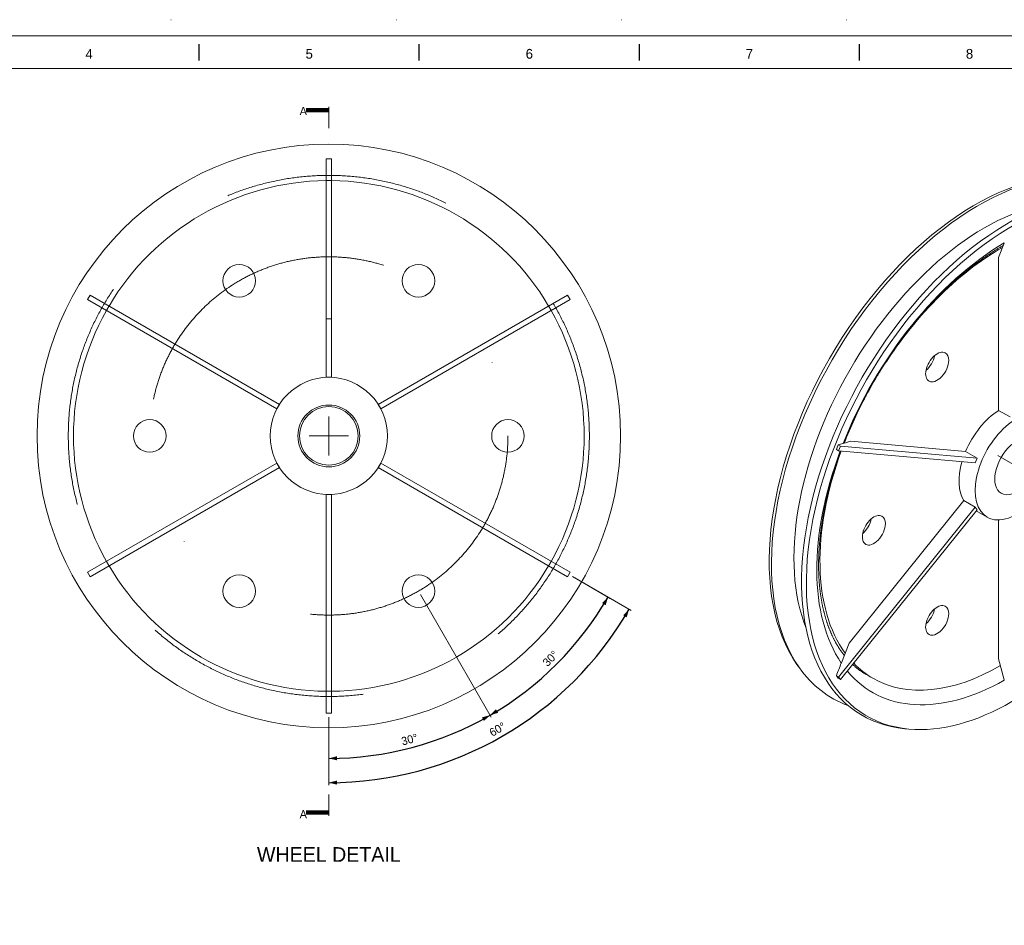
# Model space of a CAD drawing. Header units: millimetres. Extents: x -28131 to -19721, y -715793 to -709853.
# Tile 5 of 8: x -25829 to -22805, y -712634 to -709853. Entities that reach past the tile are written whole.
import ezdxf
from ezdxf.enums import TextEntityAlignment as Align

# ---------------------------------------------------------------- set-up
doc = ezdxf.new("R2010")
doc.units = ezdxf.units.MM
doc.header["$MEASUREMENT"] = 0
for name, pattern in [('DGN Style 1', [691.569998, 1.150699, -690.4193]), ('DGN Style 2', [1150.698833, 690.4193, -460.279533]), ('DGN Style 4', [1842.268831, 920.559066, -460.279533, 1.150699, -460.279533]), ('DGN Style 5', [805.489183, 345.20965, -460.279533])]:
    doc.linetypes.add(name, pattern=pattern)
doc.styles.add('Style-ENGINEERING', font='ENGINEERING.shx')
doc.styles.add('Style-ENGINEERING_0', font='ENGINEERING.shx')
doc.dimstyles.new('MetricMM', dxfattribs={"dimtxt": 3, "dimasz": 3, "dimexe": 1.5, "dimexo": 1.5, "dimgap": 1.5, "dimtad": 1, "dimdec": 0, "dimzin": 7, "dimtxsty": 'Style-ENGINEERING_0', "dimcen": 0.09, "dimclrd": 1, "dimclre": 1, "dimclrt": 7, "dimadec": 0, "dimazin": 3, "dimtfac": 1, "dimtdec": 0, "dimtofl": 0, "dimtmove": 0, "dimatfit": 3, "dimfxl": 1, "dimtzin": 7, "dimlwd": -1, "dimlwe": 0, "dimarcsym": 0})

# ---------------------------------------------------------------- blocks, each defined once
blk = doc.blocks.new('*U63')
for p, q in [((-135.21, 284.53), (-135.21, 289.53)), ((-67.63, 284.53), (-67.63, 289.53)), ((-0.05, 284.53), (-0.05, 289.53)), ((67.54, 284.53), (67.54, 289.53))]:
    blk.add_line(p, q)
at = {"color": 7, "linetype": 'Continuous', "lineweight": 0, "flags": 128}
blk.add_lwpolyline([(-415.55, 292.03), (415.45, 292.03), (415.45, -291.97), (-415.55, -291.97), (-415.55, 292.03)], close=True, dxfattribs=at)
at = {"color": 7, "linetype": 'Continuous', "lineweight": 13, "flags": 128}
blk.add_lwpolyline([(-405.55, 282.03), (405.45, 282.03), (405.45, -281.97), (-405.55, -281.97), (-405.55, 282.03)], close=True, dxfattribs=at)
at = {"char_height": 3, "attachment_point": 5, "line_spacing_factor": 1.2, "style": 'Style-ENGINEERING'}
for s, insert in [('4', (-169.01, 286.53)), ('5', (-101.42, 286.53)), ('6', (-33.84, 286.53)), ('7', (33.74, 286.53)), ('8', (101.33, 286.53))]:
    blk.add_mtext(s, dxfattribs=dict(at, insert=insert))
blk = doc.blocks.new('*D76')
at = {"color": 1, "linetype": 'Continuous', "lineweight": 0, "transparency": 16777216}
for p, q in [((-672.3, 1204.8), (-454.8, 828)), ((-953.6, 828.1), (-953.6, 694.4))]:
    blk.add_line(p, q, dxfattribs=at)
at = {"color": 1, "linetype": 'Continuous', "transparency": 16777216}
blk.add_arc((-953.6, 1691.9), 990, 270, 300, dxfattribs=at)
at = {"color": 1, "linetype": 'Continuous', "lineweight": 0, "transparency": 16777216, "extrusion": (0, 0, -1)}
blk.add_solid([(483.4, 827.8), (458.5, 834.5), (477.3, 816.8)], dxfattribs=at)
at = {"color": 1, "linetype": 'Continuous', "lineweight": 0, "transparency": 16777216}
blk.add_solid([(-928.5, 696), (-953.6, 701.9), (-928.6, 708.4)], dxfattribs=at)
at = {"color": 7, "linetype": 'Continuous', "lineweight": 0, "transparency": 16777216, "style": 'Style-ENGINEERING'}
blk.add_text('30°', height=25, rotation=15, dxfattribs=at).set_placement((-730.3, 753.4), align=Align.MIDDLE_LEFT)
blk = doc.blocks.new('*D77')
at = {"color": 1, "linetype": 'Continuous', "lineweight": 0, "transparency": 16777216}
for p, q in [((-205.5, 1260), (-89.7, 1193.2)), ((-672.3, 1204.8), (-454.8, 828))]:
    blk.add_line(p, q, dxfattribs=at)
at = {"color": 1, "linetype": 'Continuous', "transparency": 16777216}
blk.add_arc((-953.6, 1691.9), 990, 300, 330, dxfattribs=at)
at = {"color": 1, "linetype": 'Continuous', "lineweight": 0, "transparency": 16777216}
for points in [[(-114.3, 1178.6), (-96.2, 1196.9), (-103.6, 1172.2)], [(-433.8, 841.9), (-458.5, 834.5), (-440.2, 852.7)]]:
    blk.add_solid(points, dxfattribs=at)
at = {"color": 7, "linetype": 'Continuous', "lineweight": 0, "transparency": 16777216, "style": 'Style-ENGINEERING'}
blk.add_text('30°', height=25, rotation=45, dxfattribs=at).set_placement((-290.9, 990.8), align=Align.MIDDLE_LEFT)
blk = doc.blocks.new('*D78')
at = {"color": 1, "linetype": 'Continuous', "lineweight": 0, "transparency": 16777216}
for p, q in [((-205.5, 1260), (-25.1, 1155.9)), ((-953.6, 828.1), (-953.6, 619.8))]:
    blk.add_line(p, q, dxfattribs=at)
at = {"color": 1, "linetype": 'Continuous', "transparency": 16777216}
blk.add_arc((-953.6, 1691.9), 1064.6, 270, 330, dxfattribs=at)
at = {"color": 1, "linetype": 'Continuous', "lineweight": 0, "transparency": 16777216}
for points in [[(-49.7, 1141.3), (-31.6, 1159.6), (-39, 1134.9)], [(-928.5, 621.4), (-953.6, 627.3), (-928.6, 633.9)]]:
    blk.add_solid(points, dxfattribs=at)
at = {"color": 7, "linetype": 'Continuous', "lineweight": 0, "transparency": 16777216, "style": 'Style-ENGINEERING'}
blk.add_text('60°', height=25, rotation=30, dxfattribs=at).set_placement((-457.8, 778.6), align=Align.MIDDLE_LEFT)
blk = doc.blocks.new('*U62')
at = {"color": 7, "linetype": 'Continuous', "lineweight": 0}
for p, q in [((-953.55, 2702.45), (-953.55, 2637.45)), ((1103.25, 2239.93), (1120.27, 2284.09)), ((1103.25, 1770.57), (1103.25, 2239.93)), ((1103.25, 1770.57), (1138.61, 1750.16)), ((610.49, 1665.12), (617.55, 1661.04)), ((649.49, 1675.44), (626.02, 1669.24)), ((1001.51, 1644), (649.49, 1675.44)), ((611.89, 1646.46), (604.83, 1650.54)), ((607.33, 1657.02), (607.96, 1658.65)), ((617.55, 1661.04), (611.89, 1646.46)), ((611.89, 1646.46), (1031.21, 1609.01)), ((1036.87, 1623.59), (617.55, 1661.04)), ((1001.51, 1644), (1036.87, 1623.59)), ((1031.21, 1609.01), (1036.87, 1623.59)), ((643.84, 1055.85), (995.85, 1493.77)), ((1031.21, 1473.36), (995.85, 1493.77)), ((611.89, 951.72), (1031.21, 1473.36)), ((1036.87, 1465.31), (617.55, 943.67)), ((1031.21, 1473.36), (1036.87, 1465.31)), ((1103.25, 1433.99), (1103.25, 1007.28)), ((601.41, 1080.35), (601.41, 1080.35)), ((607.07, 1072.3), (607.07, 1072.3)), ((620.36, 995.65), (643.84, 1055.85)), ((1103.25, 1007.28), (1120.27, 943.46)), ((483.9, 990.47), (491.19, 980.16)), ((611.89, 951.72), (604.83, 955.79)), ((607.33, 952.22), (607.96, 951.33)), ((610.49, 947.75), (617.55, 943.67)), ((617.55, 943.67), (611.89, 951.72)), ((815.28, 793.05), (827.85, 791.89)), ((-953.55, 526.01), (-953.55, 591.01))]:
    blk.add_line(p, q, dxfattribs=at)
at = {"color": 1, "linetype": 'DGN Style 4', "lineweight": 0}
for p, q in [((-953.55, 1751.93), (-953.55, 1631.93)), ((-893.55, 1691.93), (-1013.55, 1691.93)), ((1100.21, 1631.89), (1640.16, 1320.15))]:
    blk.add_line(p, q, dxfattribs=at)
at = {"color": 5, "linetype": 'Continuous', "lineweight": 0}
blk.add_line((1034.29, 1462.1), (1068.41, 1442.41), dxfattribs=at)
at = {"color": 30, "linetype": 'Continuous', "lineweight": 0}
blk.add_line((695.75, 960.12), (716.91, 947.9), dxfattribs=at)
at = {"color": 7, "linetype": 'DGN Style 1', "lineweight": 0, "flags": 128}
blk.add_lwpolyline([(-4204.98, 2970.01), (4205.02, 2970.01), (4205.02, -2969.99), (-4204.98, -2969.99), (-4204.98, 2970.01)], close=True, dxfattribs=at)
at = {"color": 7, "linetype": 'Continuous', "lineweight": 0, "flags": 128}
for points in [[(-961.55, 2051.93), (-945.55, 2051.93), (-945.55, 2543.2), (-961.55, 2543.2), (-961.55, 2051.93)], [(-945.55, 1871.93), (-961.55, 1871.93), (-961.55, 2543.2), (-945.55, 2543.2), (-945.55, 1871.93)], [(-1105.44, 1788.85), (-1113.44, 1775), (-1694.78, 2110.63), (-1686.78, 2124.49), (-1105.44, 1788.85)], [(-793.67, 1775), (-801.67, 1788.85), (-220.33, 2124.49), (-212.33, 2110.63), (-793.67, 1775)], [(-1113.44, 1608.85), (-1105.44, 1595), (-1686.78, 1259.36), (-1694.78, 1273.22), (-1113.44, 1608.85)], [(-801.67, 1595), (-793.67, 1608.85), (-212.33, 1273.22), (-220.33, 1259.36), (-801.67, 1595)], [(-961.55, 1511.93), (-945.55, 1511.93), (-945.55, 840.65), (-961.55, 840.65), (-961.55, 1511.93)]]:
    blk.add_lwpolyline(points, close=True, dxfattribs=at)
at = {"color": 7, "linetype": 'Continuous', "lineweight": 0}
for centre, radius in [((-953.55, 1691.93), 896), ((-1228.55, 2168.24), 50), ((-678.55, 2168.24), 50), ((-1503.55, 1691.93), 50), ((-403.55, 1691.93), 50), ((-1228.55, 1215.61), 50), ((-678.55, 1215.61), 50)]:
    blk.add_circle(centre, radius, dxfattribs=at)
at = {"color": 7, "linetype": 'DGN Style 2', "lineweight": 0}
blk.add_circle((-953.55, 1691.93), 800.01, dxfattribs=at)
at = {"color": 1, "linetype": 'DGN Style 4', "lineweight": 0}
blk.add_circle((-953.55, 1691.93), 550, dxfattribs=at)
at = {"color": 5, "linetype": 'Continuous', "lineweight": 0}
for radius in [180, 95]:
    blk.add_circle((-953.55, 1691.93), radius, dxfattribs=at)
at = {"color": 3, "linetype": 'Continuous', "lineweight": 0}
blk.add_circle((-953.55, 1691.93), 90, dxfattribs=at)
at = {"color": 9, "linetype": 'Continuous', "lineweight": 0, "extrusion": (0, 0, -1)}
blk.add_arc((953.55, 1691.93), 896, 360, 90, dxfattribs=at)
at = {"color": 7, "linetype": 'Continuous', "lineweight": 0, "extrusion": (0, 0, -1)}
blk.add_arc((953.55, 1691.93), 784.01, 30.58465, 89.41535, dxfattribs=at)
at = {"color": 7, "linetype": 'DGN Style 2', "lineweight": 0, "extrusion": (0, 0, -1)}
for start, end in [(89.41535, 90.58465), (29.41535, 30.58465), (149.41535, 150.58465), (329.41535, 330.58465), (209.41535, 210.58465), (269.41535, 270.58465)]:
    blk.add_arc((953.55, 1691.93), 784.01, start, end, dxfattribs=at)
at = {"color": 7, "linetype": 'DGN Style 2', "lineweight": 0}
blk.add_arc((-953.55, 1691.93), 784.01, 89.41535, 90.58465, dxfattribs=at)
at = {"color": 7, "linetype": 'Continuous', "lineweight": 0}
for start, end in [(30.58465, 89.41535), (150.58465, 209.41535), (330.58465, 29.41535), (210.58465, 269.41535), (270.58465, 329.41535)]:
    blk.add_arc((-953.55, 1691.93), 784.01, start, end, dxfattribs=at)
for centre, major_axis, start_param, end_param in [((1030.73, 1672), (446.87, 774.01), 0.2602948, 2.8812979), ((1041.37, 1665.86), (449.61, 778.75), 0.2602948, 2.8812979), ((1134.03, 1612.37), (449.61, 778.75), 6.0228906, 9.6850727), ((1144.66, 1606.23), (446.87, 774.01), 6.0228906, 9.6850727), ((1059.79, 1655.23), (413.82, 716.75), 0.4260445, 2.7155482), ((1126.23, 1616.87), (411.08, 712.01), 0.7951288, 1.8228652), ((1144.66, 1606.23), (446.87, 774.01), 3.4018874, 5.4977871), ((1126.23, 1616.87), (411.08, 712.01), 1.8536794, 2.8700626), ((1041.37, 1665.86), (449.61, 778.75), 2.8812979, 3.2448222), ((1126.23, 1616.87), (411.08, 712.01), 2.9319121, 3.9172602)]:
    blk.add_ellipse(centre, major_axis=major_axis, ratio=0.5773503, start_param=start_param, end_param=end_param, dxfattribs=at)
at = {"color": 30, "linetype": 'Continuous', "lineweight": 0, "extrusion": (0, 0, -1)}
for start_param, end_param in [(1.6211025, 2.3672376), (1.3093474, 1.5171005), (0.2507062, 1.2754431), (0, 0.1643221), (5.4980673, 6.2831853)]:
    blk.add_ellipse((1108.91, 1626.87), major_axis=(-392, -678.96), ratio=0.5773503, start_param=start_param, end_param=end_param, dxfattribs=at)
at = {"color": 30, "linetype": 'Continuous', "lineweight": 0}
for centre, major_axis, start_param, end_param in [((914.45, 1903.51), (25, 43.3), 0, 3.1415927), ((872.03, 1928), (25, 43.3), 4.1547899, 5.2699881), ((914.45, 1903.51), (25, 43.3), 5.4977871, 6.2831853), ((914.45, 1903.51), (25, 43.3), 3.1415927, 5.4977871), ((1108.91, 1626.87), (90, 155.88), 0.8289096, 1.7883982), ((1108.91, 1626.87), (90, 155.88), 1.9792386, 2.838516), ((720, 1402.33), (25, 43.3), 0, 3.1415927), ((677.57, 1426.83), (25, 43.3), 4.1547899, 5.2699881), ((720, 1402.33), (25, 43.3), 3.1415927, 5.4977871), ((720, 1402.33), (25, 43.3), 5.4977871, 6.2831853), ((914.45, 1125.69), (25, 43.3), 0, 3.1415927), ((872.03, 1150.19), (25, 43.3), 4.1547899, 5.2699881), ((914.45, 1125.69), (25, 43.3), 5.4977871, 6.2831853), ((914.45, 1125.69), (25, 43.3), 3.1415927, 5.4977871)]:
    blk.add_ellipse(centre, major_axis=major_axis, ratio=0.5773503, start_param=start_param, end_param=end_param, dxfattribs=at)
at = {"color": 5, "linetype": 'Continuous', "lineweight": 0}
for major_axis, start_param, end_param in [((90, 155.88), 0, 3.1415927), ((90, 155.88), 3.1415927, 5.4977871), ((47.5, 82.27), 0, 3.1415927), ((47.5, 82.27), 3.1415927, 5.4977871)]:
    blk.add_ellipse((1158.41, 1598.29), major_axis=major_axis, ratio=0.5773503, start_param=start_param, end_param=end_param, dxfattribs=at)
at = {"color": 7, "linetype": 'Continuous', "lineweight": 0}
for points, knots in [([(628.37, 1669.86), (631.75, 1678.46), (640.53, 1700.12), (671.07, 1770.06), (703.8, 1832.12), (759.18, 1923.53), (790.58, 1969.18), (867.16, 2067.66), (918, 2122.47), (970.66, 2169.55), (974.81, 2173.23), (978.97, 2176.88), (983.13, 2180.49), (987.3, 2184.06), (991.48, 2187.6), (995.66, 2191.11), (999.85, 2194.58), (1004.04, 2198.02), (1008.24, 2201.42), (1012.44, 2204.79), (1016.64, 2208.12), (1020.85, 2211.42), (1025.06, 2214.68), (1029.27, 2217.91), (1033.48, 2221.09), (1037.7, 2224.25), (1041.92, 2227.36), (1046.14, 2230.44), (1050.36, 2233.49), (1054.59, 2236.49), (1058.81, 2239.46), (1063.04, 2242.39), (1067.26, 2245.29), (1071.49, 2248.15), (1075.71, 2250.97), (1079.93, 2253.75), (1084.16, 2256.49), (1088.38, 2259.2), (1092.6, 2261.86), (1096.82, 2264.49), (1101.03, 2267.08), (1105.25, 2269.64), (1109.46, 2272.15), (1113.53, 2274.54), (1116.2, 2276.09), (1117.47, 2276.82)], [0, 0, 0, 0, 0.00564804, 0.01423436, 0.04614678, 0.04737436, 0.07805114, 0.07927735, 0.12333757, 0.12455855, 0.12577935, 0.12699996, 0.12822038, 0.12944061, 0.13066065, 0.1318805, 0.13310016, 0.13431963, 0.1355389, 0.13675798, 0.13797686, 0.13919555, 0.14041404, 0.14163234, 0.14285044, 0.14406835, 0.14528606, 0.14650358, 0.14772091, 0.14893805, 0.150155, 0.15137176, 0.15258833, 0.15380472, 0.15502093, 0.15623697, 0.15745283, 0.15866851, 0.15988403, 0.16109939, 0.16231458, 0.16352962, 0.16474452, 0.16595927, 0.16705813, 0.16705813, 0.16705813, 0.16705813]), ([(629.14, 1018.17), (628.73, 1018.69), (627.61, 1020.1), (625.81, 1022.43), (623.75, 1025.18), (621.71, 1027.96), (619.7, 1030.77), (617.72, 1033.62), (615.77, 1036.51), (613.84, 1039.43), (611.94, 1042.38), (610.07, 1045.37), (608.23, 1048.39), (606.42, 1051.44), (604.63, 1054.53), (602.87, 1057.65), (601.14, 1060.81), (599.44, 1064), (597.76, 1067.23), (596.11, 1070.48), (594.49, 1073.77), (592.9, 1077.1), (591.33, 1080.46), (589.8, 1083.85), (588.29, 1087.27), (586.81, 1090.73), (585.36, 1094.21), (583.93, 1097.74), (582.54, 1101.29), (581.17, 1104.88), (579.83, 1108.5), (578.52, 1112.15), (577.24, 1115.83), (575.98, 1119.54), (574.76, 1123.29), (573.56, 1127.07), (572.39, 1130.88), (571.26, 1134.72), (570.15, 1138.59), (569.07, 1142.49), (568.02, 1146.43), (566.99, 1150.39), (566, 1154.39), (565.04, 1158.41), (564.1, 1162.47), (563.2, 1166.55), (562.33, 1170.67), (561.48, 1174.81), (560.67, 1178.98), (559.88, 1183.19), (559.13, 1187.42), (558.41, 1191.68), (557.71, 1195.97), (557.05, 1200.29), (556.42, 1204.63), (555.82, 1209), (555.25, 1213.4), (554.71, 1217.83), (554.2, 1222.28), (553.72, 1226.77), (553.27, 1231.27), (552.85, 1235.81), (552.47, 1240.37), (552.11, 1244.95), (551.79, 1249.57), (551.5, 1254.2), (551.24, 1258.86), (551.01, 1263.55), (550.82, 1268.26), (550.65, 1273), (550.52, 1277.75), (550.42, 1282.54), (550.35, 1287.34), (550.31, 1292.17), (550.31, 1297.02), (550.34, 1301.9), (550.39, 1306.79), (550.49, 1311.71), (550.61, 1316.65), (550.76, 1321.61), (550.95, 1326.59), (551.17, 1331.59), (551.42, 1336.61), (551.99, 1346.69), (552.73, 1356.88), (553.62, 1367.15), (554.1, 1372.3), (554.61, 1377.47), (555.16, 1382.66), (555.73, 1387.87), (556.34, 1393.09), (556.98, 1398.33), (557.66, 1403.58), (558.36, 1408.85), (559.1, 1414.14), (559.88, 1419.44), (560.68, 1424.75), (561.52, 1430.08), (562.39, 1435.42), (563.29, 1440.78), (564.22, 1446.15), (565.19, 1451.53), (566.19, 1456.93), (567.22, 1462.34), (568.28, 1467.76), (569.37, 1473.19), (570.5, 1478.63), (571.66, 1484.08), (572.85, 1489.54), (574.08, 1495.01), (575.33, 1500.5), (576.62, 1505.99), (577.94, 1511.49), (579.29, 1517), (580.67, 1522.51), (582.09, 1528.04), (583.53, 1533.57), (585.01, 1539.11), (586.52, 1544.66), (588.06, 1550.21), (589.63, 1555.77), (591.23, 1561.33), (592.87, 1566.9), (601.25, 1594.99), (610.11, 1621.34), (619.18, 1645.81)], [0, 0, 0, 0, 0.00074755, 0.00202741, 0.00330456, 0.00457904, 0.00585089, 0.00712016, 0.00838692, 0.00965122, 0.01091312, 0.01217268, 0.01342998, 0.01468508, 0.01593804, 0.01718894, 0.01843785, 0.01968483, 0.02092995, 0.02217329, 0.0234149, 0.02465487, 0.02589325, 0.02713011, 0.02836552, 0.02959953, 0.03083222, 0.03206364, 0.03329385, 0.03452291, 0.03575088, 0.03697781, 0.03820376, 0.03942877, 0.0406529, 0.04187619, 0.0430987, 0.04432047, 0.04554154, 0.04676196, 0.04798176, 0.04920099, 0.05041969, 0.05163789, 0.05285563, 0.05407294, 0.05528985, 0.05650641, 0.05772262, 0.05893854, 0.06015418, 0.06136957, 0.06258473, 0.06379969, 0.06501448, 0.06622912, 0.06744362, 0.06865801, 0.0698723, 0.07108652, 0.07230069, 0.07351481, 0.07472891, 0.075943, 0.07715709, 0.0783712, 0.07958533, 0.0807995, 0.08201372, 0.08322801, 0.08444237, 0.08565681, 0.08687134, 0.08808597, 0.08930072, 0.09051558, 0.09173056, 0.09294567, 0.09416092, 0.09537632, 0.09659186, 0.09780755, 0.09902341, 0.10023942, 0.10510516, 0.10632204, 0.10753909, 0.10875633, 0.10997375, 0.11119136, 0.11240916, 0.11362714, 0.11484531, 0.11606368, 0.11728223, 0.11850097, 0.11971991, 0.12093903, 0.12215835, 0.12337785, 0.12459755, 0.12581743, 0.12703751, 0.12825776, 0.12947821, 0.13069884, 0.13191966, 0.13314065, 0.13436183, 0.13558319, 0.13680472, 0.13802643, 0.13924832, 0.14047038, 0.14169261, 0.142915, 0.14413757, 0.14536029, 0.14658318, 0.14780623, 0.14902944, 0.1502528, 0.15147631, 0.15269997, 0.1687464, 0.1687464, 0.1687464, 0.1687464]), ([(695.7, 960.15), (695.42, 960.31), (694.2, 961.02), (692.04, 962.3), (689.24, 964.01), (686.47, 965.77), (683.72, 967.57), (680.99, 969.41), (678.3, 971.29), (675.62, 973.22), (672.98, 975.18), (670.36, 977.18), (667.76, 979.22), (665.2, 981.3), (662.66, 983.42), (660.15, 985.58), (657.66, 987.78), (655.95, 989.34), (655.06, 990.16), (654.98, 990.23)], [0, 0, 0, 0, 0.000387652, 0.001722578, 0.003057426, 0.004391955, 0.005725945, 0.007059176, 0.008391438, 0.009722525, 0.011052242, 0.012380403, 0.013706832, 0.015031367, 0.016353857, 0.017674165, 0.018992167, 0.020307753, 0.020430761, 0.020430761, 0.020430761, 0.020430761])]:
    blk.add_open_spline(points, degree=3, knots=knots, dxfattribs=at)
for points in [[(1120.58, 2284.86), (1120.48, 2284.6), (1120.38, 2284.35), (1120.27, 2284.09)], [(610.48, 1665.1), (609.64, 1662.95), (608.8, 1660.8), (607.96, 1658.65)], [(610.49, 1665.12), (610.48, 1665.11), (610.48, 1665.11), (610.48, 1665.1)], [(625.62, 1669.12), (620.57, 1667.79), (615.53, 1666.45), (610.49, 1665.12)], [(626.02, 1669.24), (625.89, 1669.2), (625.75, 1669.16), (625.62, 1669.12)], [(607.33, 1657.02), (606.5, 1654.86), (605.66, 1652.7), (604.83, 1650.54)], [(619.96, 994.59), (614.92, 981.66), (609.87, 968.73), (604.83, 955.79)], [(620.36, 995.65), (620.23, 995.3), (620.1, 994.95), (619.96, 994.59)], [(604.83, 955.79), (605.66, 954.61), (606.5, 953.42), (607.33, 952.22)], [(607.96, 951.33), (608.8, 950.14), (609.64, 948.95), (610.48, 947.76)], [(610.48, 947.76), (610.48, 947.75), (610.48, 947.75), (610.49, 947.75)], [(696.31, 959.8), (694.98, 960.56), (693.65, 961.34), (692.33, 962.13)], [(1120.27, 943.46), (1120.38, 943.09), (1120.48, 942.71), (1120.58, 942.34)]]:
    blk.add_open_spline(points, degree=3, dxfattribs=at)
at = {"xscale": 9.999999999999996, "yscale": 9.999999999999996, "zscale": 9.999999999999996}
blk.add_blockref('*U63', (0.49, -0.29), dxfattribs=at)
at = {"color": 7, "linetype": 'DGN Style 5', "lineweight": 0, "char_height": 25, "attachment_point": 4, "line_spacing_factor": 0.6, "style": 'Style-ENGINEERING'}
for insert in [(-1043.12, 2689.51), (-1043.12, 530.61)]:
    blk.add_mtext('A', dxfattribs=dict(at, insert=insert))
at = {"lineweight": 13, "insert": (-953.55, 406.85), "char_height": 45, "width": 1236.9795, "attachment_point": 5, "line_spacing_factor": 0.9, "style": 'Style-ENGINEERING'}
blk.add_mtext('WHEEL DETAIL', dxfattribs=at)
at = {"color": 1, "linetype": 'Continuous'}
for base, p1, p2, picture, middle in [((-798.68, 714.07), (-953.55, 840.65), (-678.55, 1215.61), '*D76', (-703.97, 760.49)), ((-330.5, 922.52), (-678.55, 1215.61), (-216.33, 1266.29), '*D77', (-271.69, 1010.07)), ((-241.2, 900.78), (-216.33, 1266.29), (-953.55, 840.65), '*D78', (-434.11, 792.22))]:
    dim = blk.add_angular_dim_3p(base=base, center=(-953.55, 1691.93), p1=p1, p2=p2, text='\\FSTANDARD;<>', dimstyle='MetricMM', override={"dimtxt": 25, "dimasz": 25, "dimexe": 7.5, "dimexo": 12.5, "dimgap": 12.5}, dxfattribs=at)
    dim.commit()
    dim.dimension.update_dxf_attribs({"geometry": picture, "text_midpoint": middle})
for points in [[(-953.55, 2692.45), (-1023.55, 2692.45)], [(-953.55, 536.01), (-1023.55, 536.01)]]:
    blk.add_leader(points, dimstyle='MetricMM', override={"dimtxt": 25, "dimasz": 25, "dimgap": 12.5, "dimclrd": 0, "dimlwd": 65534}, dxfattribs=at)

msp = doc.modelspace()

# ---------------------------------------------------------------- block references
at = {"color": 7, "linetype": 'DGN Style 1', "lineweight": 0}
msp.add_blockref('*U62', (-23926.05, -712823.15), dxfattribs=at)

doc.saveas('drawing.dxf')
